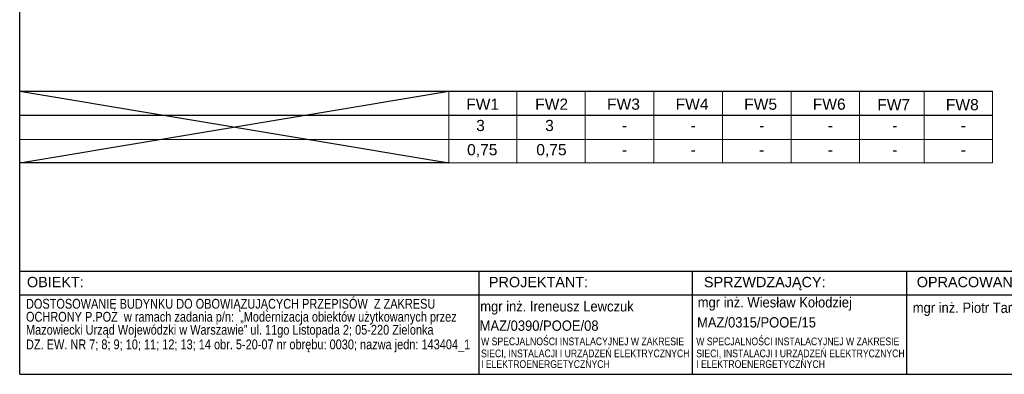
# Model space of a CAD drawing. Header units: millimetres. Extents: x 83969 to 164243, y -22860 to 4849.
# Tile 35 of 116: x 163726 to 163801, y -22377 to -22350. Entities that reach past the tile are written whole.
import ezdxf

# ---------------------------------------------------------------- set-up
doc = ezdxf.new("R2010")
doc.units = ezdxf.units.MM
doc.layers.get('0').update_dxf_attribs({"color": 251, "lineweight": 0})
for name, color, linetype in [('!TABELKA', 7, 'Continuous'), ('B_strefy', 253, 'Continuous'), ('ROZDZIELNICE', 7, 'Continuous')]:
    doc.layers.add(name, color=color, linetype=linetype)
doc.layers.add('E_schematy 2', color=3, linetype='Continuous', lineweight=20)
doc.layers.add('E_TXT', color=3, linetype='Continuous', lineweight=25)
doc.styles.add('Arial', font='arial.ttf')

# ---------------------------------------------------------------- blocks, each defined once
blk = doc.blocks.new('ramka A4')
for p, q in [((0.08, 0), (0.08, 195)), ((0.08, 20), (287.46, 20)), ((89.13, 20), (89.13, 0)), ((130.5, 20), (130.5, 0)), ((172.08, 20), (172.08, 0)), ((0.08, 15.39), (287.46, 15.39)), ((0.08, 0), (287.46, 0))]:
    blk.add_line(p, q)
at = {"layer": '!TABELKA', "style": 'Arial'}
for s, height, width, p in [('mgr inż. Wiesław Kołodziej', 2, 0.9, (131.59, 12.94)), ('DOSTOSOWANIE BUDYNKU DO OBOWIĄZUJĄCYCH PRZEPISÓW  Z ZAKRESU ', 1.9, 0.8, (1.3, 12.7)), ('mgr inż. Ireneusz Lewczuk', 2, 0.9, (89.41, 12.16)), ('mgr inż. Piotr Tarasiuk', 2, 0.9, (173.3, 11.9)), ('OCHRONY P.POŻ  w ramach zadania p/n:  „Modernizacja obiektów użytkowanych przez ', 1.9, 0.8, (1.3, 10.19)), ('Mazowiecki Urząd Wojewódzki w Warszawie” ul. 11go Listopada 2; 05-220 Zielonka ', 1.9, 0.8, (1.3, 7.67)), ('MAZ/0390/POOE/08', 2, 0.9, (89.3, 8.42)), ('MAZ/0315/POOE/15', 2, 0.9, (131.47, 9.06)), ('DZ. EW. NR 7; 8; 9; 10; 11; 12; 13; 14 obr. 5-20-07 nr obrębu: 0030; nazwa jedn: 143404_1', 1.9, 0.8, (1.3, 4.84)), ('W SPECJALNOŚCI INSTALACYJNEJ W ZAKRESIE ', 1.5, 0.8, (89.57, 5.62)), ('W SPECJALNOŚCI INSTALACYJNEJ W ZAKRESIE ', 1.5, 0.8, (131.3, 5.62)), ('SIECI, INSTALACJI I URZĄDZEŃ ELEKTRYCZNYCH ', 1.5, 0.8, (89.57, 3.29)), ('SIECI, INSTALACJI I URZĄDZEŃ ELEKTRYCZNYCH ', 1.5, 0.8, (131.3, 3.29)), ('I ELEKTROENERGETYCZNYCH', 1.5, 0.8, (89.57, 1.22)), ('I ELEKTROENERGETYCZNYCH', 1.5, 0.8, (131.3, 1.22))]:
    blk.add_text(s, height=height, dxfattribs=dict(at, width=width)).set_placement(p)
at = {"style": 'Arial'}
for s, p in [('SPRZWDZAJĄCY:', (132.8, 16.86)), ('OBIEKT:', (1.49, 16.86)), ('PROJEKTANT:', (91.09, 16.86)), ('OPRACOWANIE:', (174.08, 16.86))]:
    blk.add_text(s, height=2, dxfattribs=at).set_placement(p)

msp = doc.modelspace()

# ---------------------------------------------------------------- linework, layer by layer
at = {"layer": 'B_strefy', "color": 7, "linetype": 'Continuous'}
msp.add_line((163726.254, -22357.091), (163799.853, -22357.091), dxfattribs=at)
at = {"layer": 'E_schematy 2', "color": 7, "linetype": 'Continuous'}
for p, q in [((163758.729, -22355.286), (163758.729, -22360.688)), ((163763.848, -22355.286), (163763.848, -22360.652)), ((163763.848, -22355.286), (163763.848, -22360.688)), ((163769.036, -22355.286), (163769.036, -22360.652)), ((163769.036, -22355.286), (163769.036, -22360.688)), ((163774.224, -22355.286), (163774.224, -22360.652)), ((163774.224, -22355.286), (163774.224, -22360.688)), ((163779.412, -22355.286), (163779.412, -22360.652)), ((163779.412, -22355.286), (163779.412, -22360.688)), ((163784.6, -22355.286), (163784.6, -22360.652)), ((163784.6, -22355.286), (163784.6, -22360.688)), ((163789.788, -22355.286), (163789.788, -22360.652)), ((163789.788, -22355.286), (163789.788, -22360.688)), ((163794.666, -22355.286), (163794.666, -22360.689)), ((163794.666, -22355.286), (163794.666, -22360.688)), ((163799.853, -22355.286), (163799.853, -22360.689)), ((163799.853, -22355.286), (163799.853, -22360.688)), ((163726.254, -22357.091), (163799.853, -22357.091)), ((163726.254, -22357.091), (163799.853, -22357.091)), ((163726.254, -22358.921), (163799.853, -22358.921)), ((163726.254, -22360.688), (163799.853, -22360.688))]:
    msp.add_line(p, q, dxfattribs=at)
at = {"layer": 'ROZDZIELNICE'}
for points in [[(163726.254, -22355.286), (163799.853, -22355.286)], [(163726.254, -22355.286), (163758.729, -22360.688), (163726.254, -22360.688), (163758.729, -22355.286)]]:
    msp.add_lwpolyline(points, dxfattribs=at)

# ---------------------------------------------------------------- block references
at = {"layer": '!TABELKA', "xscale": 0.3900000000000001, "yscale": 0.3900000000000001, "zscale": 0.3900000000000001}
msp.add_blockref('ramka A4', (163726.223, -22376.664), dxfattribs=at)

# ---------------------------------------------------------------- texts
at = {"layer": 'E_TXT', "color": 7, "linetype": 'Continuous', "style": 'Arial'}
for s, height, p in [('FW1', 0.8438, (163760.033, -22356.685)), ('FW2', 0.8438, (163765.251, -22356.685)), ('FW3', 0.8438, (163770.685, -22356.685)), ('FW4', 0.8438, (163775.872, -22356.685)), ('FW5', 0.8438, (163781.06, -22356.685)), ('FW6', 0.8438, (163786.248, -22356.685)), ('FW7', 0.8438, (163791.126, -22356.721)), ('FW8', 0.8438, (163796.314, -22356.721)), ('3', 0.844, (163760.785, -22358.294)), ('3', 0.844, (163766.003, -22358.294)), ('-', 0.844, (163771.815, -22358.294)), ('-', 0.844, (163777.003, -22358.294)), ('-', 0.844, (163782.191, -22358.294)), ('-', 0.844, (163787.378, -22358.294)), ('-', 0.844, (163792.256, -22358.294)), ('-', 0.844, (163797.444, -22358.294)), ('0,75', 0.8438, (163760.098, -22360.125)), ('0,75', 0.8438, (163765.332, -22360.125)), ('-', 0.844, (163771.81, -22360.125)), ('-', 0.844, (163776.998, -22360.125)), ('-', 0.844, (163782.186, -22360.125)), ('-', 0.844, (163787.374, -22360.125)), ('-', 0.844, (163792.251, -22360.125)), ('-', 0.844, (163797.439, -22360.125))]:
    msp.add_text(s, height=height, dxfattribs=at).set_placement(p)

doc.saveas('drawing.dxf')
